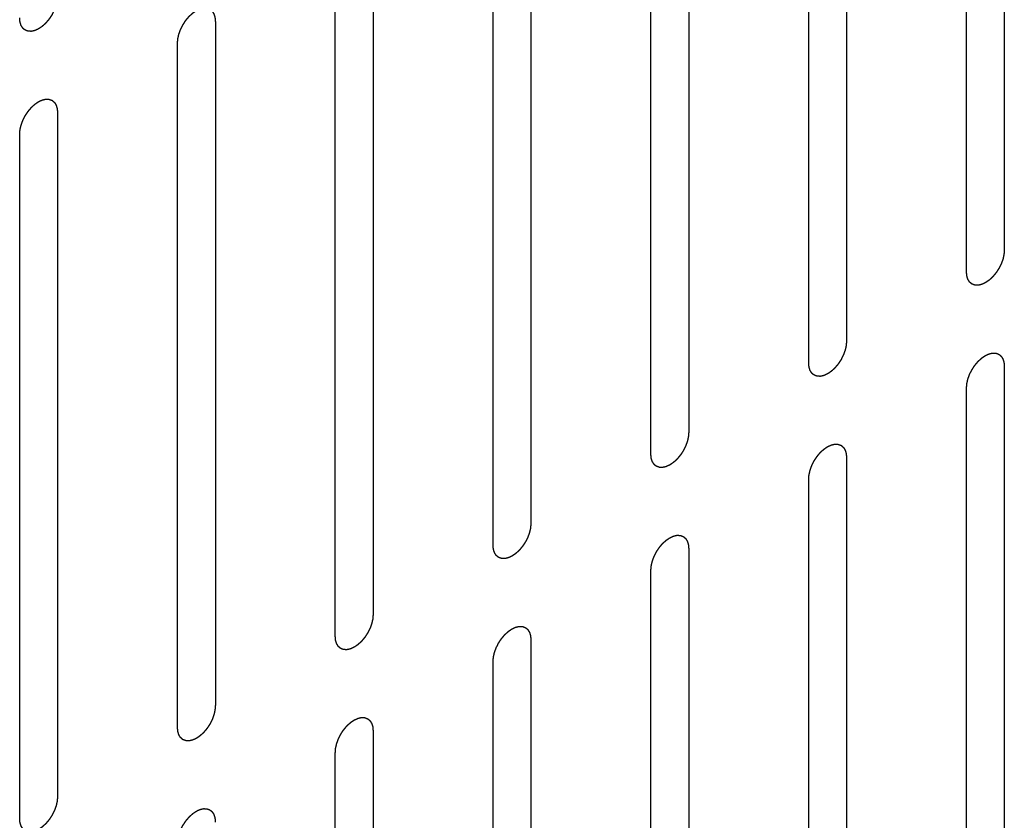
# Model space of a CAD drawing. Header units: inches. Extents: x 5 to 265, y 5 to 171.
# Tile 182 of 212: x 207.98 to 209.36, y 127.36 to 128.49. Entities that reach past the tile are written whole.
import ezdxf

# ---------------------------------------------------------------- set-up
doc = ezdxf.new("R2010")
doc.units = ezdxf.units.IN
doc.header["$LTSCALE"] = 14.96
doc.header["$MEASUREMENT"] = 0
doc.linetypes.add('HIDDEN', pattern=[0.2, 0.1, -0.1])
doc.layers.add('08_ALL_COSMETICS', color=7, linetype='CONTINUOUS')

msp = doc.modelspace()

# ---------------------------------------------------------------- linework, layer by layer
at = {"layer": '08_ALL_COSMETICS', "color": 7, "linetype": 'HIDDEN'}
for p, q in [((209.3587, 129.1222), (209.3587, 128.1629)), ((209.3056, 128.1322), (209.3056, 129.0916)), ((209.1373, 128.9945), (209.1373, 128.0351)), ((209.0843, 128.0045), (209.0843, 128.9638)), ((208.916, 128.8667), (208.916, 127.9073)), ((208.863, 127.8767), (208.863, 128.8361)), ((208.6947, 128.7389), (208.6947, 127.7795)), ((208.6417, 127.7489), (208.6417, 128.7083)), ((208.4734, 128.6111), (208.4734, 127.6517)), ((208.4203, 127.6211), (208.4203, 128.5805)), ((208.2521, 128.4833), (208.2521, 127.524)), ((208.199, 127.4933), (208.199, 128.4527)), ((208.0307, 128.3556), (208.0307, 127.3962)), ((207.9777, 127.3656), (207.9777, 128.3249)), ((209.3587, 127.9996), (209.3587, 127.0402)), ((209.3056, 127.0095), (209.3056, 127.9689)), ((209.1373, 127.8718), (209.1373, 126.9124)), ((209.0843, 126.8818), (209.0843, 127.8412)), ((208.916, 127.744), (208.916, 126.7846)), ((208.863, 126.754), (208.863, 127.7134)), ((208.6947, 127.6162), (208.6947, 126.6568)), ((208.6417, 126.6262), (208.6417, 127.5856)), ((208.4734, 127.4884), (208.4734, 126.529)), ((208.4203, 126.4984), (208.4203, 127.4578))]:
    msp.add_line(p, q, dxfattribs=at)
for points in [[(208.0307, 128.5189), (208.0307, 128.5183), (208.0306, 128.5173), (208.0305, 128.5157), (208.0304, 128.5144), (208.0303, 128.5135), (208.0302, 128.513), (208.0302, 128.5126), (208.0301, 128.5122), (208.03, 128.5117), (208.0298, 128.5107), (208.0295, 128.5093), (208.0292, 128.508), (208.0289, 128.507), (208.0288, 128.5065), (208.0287, 128.506), (208.0286, 128.5056), (208.0284, 128.5051), (208.028, 128.5041), (208.0275, 128.5027), (208.027, 128.5013), (208.0267, 128.5003), (208.0264, 128.4998), (208.0263, 128.4994), (208.0261, 128.4989), (208.0258, 128.4984), (208.0253, 128.4974), (208.0246, 128.496), (208.0239, 128.4947), (208.0234, 128.4937), (208.0232, 128.4931), (208.023, 128.4927), (208.0227, 128.4924), (208.0224, 128.4918), (208.0218, 128.491), (208.021, 128.4897), (208.0201, 128.4884), (208.0195, 128.4875), (208.0192, 128.487), (208.019, 128.4866), (208.0187, 128.4863), (208.0183, 128.4858), (208.0176, 128.485), (208.0167, 128.4839), (208.0157, 128.4828), (208.0151, 128.482), (208.0147, 128.4815), (208.0144, 128.4812), (208.0141, 128.4809), (208.0137, 128.4805), (208.013, 128.4798), (208.0119, 128.4789), (208.0109, 128.4779), (208.0102, 128.4772), (208.0098, 128.4769), (208.0095, 128.4765), (208.0091, 128.4763), (208.0087, 128.476), (208.0079, 128.4755), (208.0068, 128.4747), (208.0057, 128.474), (208.005, 128.4735), (208.0045, 128.4732), (208.0042, 128.4729), (208.0039, 128.4728), (208.0035, 128.4726), (208.0027, 128.4722), (208.0016, 128.4717), (208.0006, 128.4712), (207.9998, 128.4709), (207.9994, 128.4707), (207.9991, 128.4705), (207.9988, 128.4705), (207.9983, 128.4704), (207.9976, 128.4702), (207.9966, 128.47), (207.9956, 128.4697), (207.9948, 128.4696), (207.9944, 128.4695), (207.9941, 128.4694), (207.9938, 128.4694), (207.9934, 128.4694), (207.9928, 128.4695), (207.9918, 128.4695), (207.9909, 128.4695), (207.9902, 128.4696), (207.9898, 128.4696), (207.9895, 128.4696), (207.9893, 128.4697), (207.9889, 128.4698), (207.9883, 128.47), (207.9875, 128.4703), (207.9867, 128.4706), (207.9861, 128.4709), (207.9857, 128.471), (207.9854, 128.4711), (207.9853, 128.4713), (207.985, 128.4715), (207.9845, 128.4719), (207.9838, 128.4724), (207.9831, 128.473), (207.9827, 128.4734), (207.9824, 128.4736), (207.9822, 128.4738), (207.982, 128.474), (207.9818, 128.4744), (207.9815, 128.4749), (207.981, 128.4757), (207.9804, 128.4765), (207.9801, 128.4771), (207.9799, 128.4774), (207.9797, 128.4776), (207.9796, 128.478), (207.9795, 128.4784), (207.9793, 128.4791), (207.979, 128.4801), (207.9787, 128.4811), (207.9784, 128.4818), (207.9783, 128.4822), (207.9782, 128.4825), (207.9782, 128.4829), (207.9781, 128.4833), (207.9781, 128.4842), (207.978, 128.4854), (207.9778, 128.4868), (207.9777, 128.4878), (207.9777, 128.4882)], [(208.199, 128.4527), (208.1991, 128.4532), (208.1991, 128.4543), (208.1993, 128.4558), (208.1994, 128.4571), (208.1994, 128.4581), (208.1995, 128.4586), (208.1995, 128.459), (208.1996, 128.4594), (208.1997, 128.4599), (208.2, 128.4609), (208.2003, 128.4623), (208.2006, 128.4636), (208.2008, 128.4646), (208.2009, 128.4651), (208.201, 128.4655), (208.2012, 128.466), (208.2014, 128.4665), (208.2017, 128.4675), (208.2022, 128.4689), (208.2027, 128.4703), (208.2031, 128.4713), (208.2033, 128.4718), (208.2034, 128.4722), (208.2037, 128.4726), (208.2039, 128.4732), (208.2044, 128.4742), (208.2051, 128.4755), (208.2058, 128.4769), (208.2063, 128.4779), (208.2066, 128.4784), (208.2068, 128.4789), (208.207, 128.4792), (208.2074, 128.4798), (208.208, 128.4806), (208.2088, 128.4819), (208.2096, 128.4832), (208.2102, 128.4841), (208.2105, 128.4846), (208.2108, 128.485), (208.2111, 128.4853), (208.2114, 128.4858), (208.2121, 128.4866), (208.2131, 128.4877), (208.214, 128.4888), (208.2147, 128.4896), (208.2151, 128.4901), (208.2153, 128.4904), (208.2157, 128.4907), (208.2161, 128.4911), (208.2168, 128.4918), (208.2178, 128.4927), (208.2189, 128.4937), (208.2196, 128.4944), (208.22, 128.4947), (208.2203, 128.495), (208.2206, 128.4952), (208.2211, 128.4956), (208.2218, 128.4961), (208.2229, 128.4968), (208.224, 128.4976), (208.2248, 128.4981), (208.2252, 128.4984), (208.2255, 128.4987), (208.2259, 128.4988), (208.2263, 128.499), (208.227, 128.4993), (208.2281, 128.4999), (208.2292, 128.5003), (208.2299, 128.5007), (208.2304, 128.5009), (208.2307, 128.5011), (208.231, 128.5011), (208.2314, 128.5012), (208.2321, 128.5014), (208.2332, 128.5016), (208.2342, 128.5018), (208.2349, 128.502), (208.2353, 128.5021), (208.2356, 128.5022), (208.2359, 128.5022), (208.2363, 128.5022), (208.237, 128.5021), (208.2379, 128.5021), (208.2389, 128.5021), (208.2395, 128.502), (208.2399, 128.502), (208.2402, 128.502), (208.2405, 128.5019), (208.2408, 128.5018), (208.2414, 128.5016), (208.2422, 128.5013), (208.2431, 128.5009), (208.2437, 128.5007), (208.244, 128.5006), (208.2443, 128.5005), (208.2445, 128.5003), (208.2448, 128.5001), (208.2452, 128.4997), (208.2459, 128.4992), (208.2466, 128.4986), (208.2471, 128.4982), (208.2474, 128.498), (208.2476, 128.4978), (208.2477, 128.4975), (208.2479, 128.4972), (208.2483, 128.4967), (208.2488, 128.4959), (208.2493, 128.4951), (208.2497, 128.4945), (208.2499, 128.4942), (208.25, 128.494), (208.2501, 128.4936), (208.2502, 128.4932), (208.2505, 128.4925), (208.2508, 128.4915), (208.2511, 128.4905), (208.2513, 128.4898), (208.2514, 128.4894), (208.2515, 128.4891), (208.2516, 128.4887), (208.2516, 128.4883), (208.2517, 128.4874), (208.2518, 128.4862), (208.2519, 128.4848), (208.252, 128.4838), (208.2521, 128.4833)], [(207.9777, 128.3249), (207.9777, 128.3255), (207.9778, 128.3265), (207.9779, 128.3281), (207.9781, 128.3294), (207.9781, 128.3303), (207.9782, 128.3308), (207.9782, 128.3312), (207.9783, 128.3316), (207.9784, 128.3321), (207.9786, 128.3331), (207.9789, 128.3345), (207.9793, 128.3358), (207.9795, 128.3368), (207.9796, 128.3374), (207.9797, 128.3378), (207.9799, 128.3382), (207.98, 128.3387), (207.9804, 128.3397), (207.9809, 128.3411), (207.9814, 128.3425), (207.9818, 128.3435), (207.982, 128.344), (207.9821, 128.3444), (207.9823, 128.3449), (207.9826, 128.3454), (207.9831, 128.3464), (207.9838, 128.3478), (207.9845, 128.3491), (207.985, 128.3501), (207.9853, 128.3507), (207.9854, 128.3511), (207.9857, 128.3515), (207.986, 128.352), (207.9866, 128.3529), (207.9875, 128.3541), (207.9883, 128.3554), (207.9889, 128.3563), (207.9892, 128.3568), (207.9894, 128.3572), (207.9897, 128.3575), (207.9901, 128.358), (207.9908, 128.3588), (207.9917, 128.3599), (207.9927, 128.361), (207.9934, 128.3618), (207.9937, 128.3623), (207.994, 128.3627), (207.9943, 128.3629), (207.9947, 128.3633), (207.9955, 128.364), (207.9965, 128.3649), (207.9975, 128.3659), (207.9982, 128.3666), (207.9987, 128.367), (207.999, 128.3673), (207.9993, 128.3675), (207.9997, 128.3678), (208.0005, 128.3683), (208.0016, 128.3691), (208.0027, 128.3698), (208.0034, 128.3703), (208.0039, 128.3706), (208.0042, 128.3709), (208.0045, 128.371), (208.005, 128.3712), (208.0057, 128.3716), (208.0068, 128.3721), (208.0079, 128.3726), (208.0086, 128.3729), (208.009, 128.3731), (208.0094, 128.3733), (208.0097, 128.3733), (208.0101, 128.3734), (208.0108, 128.3736), (208.0118, 128.3738), (208.0129, 128.3741), (208.0136, 128.3742), (208.014, 128.3743), (208.0143, 128.3744), (208.0146, 128.3744), (208.015, 128.3744), (208.0156, 128.3743), (208.0166, 128.3743), (208.0176, 128.3743), (208.0182, 128.3743), (208.0186, 128.3742), (208.0189, 128.3743), (208.0191, 128.3741), (208.0195, 128.374), (208.0201, 128.3738), (208.0209, 128.3735), (208.0218, 128.3732), (208.0224, 128.373), (208.0227, 128.3728), (208.023, 128.3728), (208.0232, 128.3726), (208.0234, 128.3723), (208.0239, 128.3719), (208.0246, 128.3714), (208.0253, 128.3708), (208.0258, 128.3704), (208.026, 128.3702), (208.0263, 128.37), (208.0264, 128.3698), (208.0266, 128.3694), (208.027, 128.3689), (208.0275, 128.3681), (208.028, 128.3673), (208.0283, 128.3667), (208.0285, 128.3664), (208.0287, 128.3662), (208.0288, 128.3658), (208.0289, 128.3655), (208.0291, 128.3647), (208.0294, 128.3637), (208.0298, 128.3627), (208.03, 128.362), (208.0301, 128.3616), (208.0302, 128.3613), (208.0302, 128.3609), (208.0303, 128.3605), (208.0304, 128.3596), (208.0305, 128.3584), (208.0306, 128.357), (208.0307, 128.356), (208.0307, 128.3556)], [(209.3587, 128.1629), (209.3586, 128.1623), (209.3585, 128.1613), (209.3584, 128.1597), (209.3583, 128.1584), (209.3582, 128.1575), (209.3582, 128.157), (209.3582, 128.1566), (209.3581, 128.1562), (209.3579, 128.1557), (209.3577, 128.1547), (209.3574, 128.1533), (209.3571, 128.152), (209.3569, 128.151), (209.3568, 128.1504), (209.3567, 128.15), (209.3565, 128.1496), (209.3563, 128.1491), (209.356, 128.1481), (209.3555, 128.1467), (209.3549, 128.1453), (209.3546, 128.1443), (209.3544, 128.1438), (209.3543, 128.1434), (209.354, 128.1429), (209.3538, 128.1424), (209.3533, 128.1414), (209.3526, 128.14), (209.3519, 128.1387), (209.3514, 128.1377), (209.3511, 128.1371), (209.3509, 128.1367), (209.3506, 128.1363), (209.3503, 128.1358), (209.3497, 128.1349), (209.3489, 128.1337), (209.3481, 128.1324), (209.3475, 128.1315), (209.3471, 128.131), (209.3469, 128.1306), (209.3466, 128.1303), (209.3462, 128.1298), (209.3456, 128.129), (209.3446, 128.1279), (209.3437, 128.1268), (209.343, 128.126), (209.3426, 128.1255), (209.3423, 128.1251), (209.342, 128.1249), (209.3416, 128.1245), (209.3409, 128.1238), (209.3399, 128.1229), (209.3388, 128.1219), (209.3381, 128.1212), (209.3377, 128.1208), (209.3374, 128.1205), (209.3371, 128.1203), (209.3366, 128.12), (209.3359, 128.1195), (209.3348, 128.1187), (209.3337, 128.118), (209.3329, 128.1175), (209.3325, 128.1172), (209.3321, 128.1169), (209.3318, 128.1168), (209.3314, 128.1166), (209.3306, 128.1162), (209.3296, 128.1157), (209.3285, 128.1152), (209.3278, 128.1149), (209.3273, 128.1147), (209.327, 128.1145), (209.3267, 128.1145), (209.3263, 128.1144), (209.3256, 128.1142), (209.3245, 128.114), (209.3235, 128.1137), (209.3228, 128.1136), (209.3224, 128.1135), (209.322, 128.1134), (209.3218, 128.1134), (209.3214, 128.1134), (209.3207, 128.1135), (209.3198, 128.1135), (209.3188, 128.1135), (209.3181, 128.1135), (209.3178, 128.1136), (209.3175, 128.1135), (209.3172, 128.1137), (209.3169, 128.1138), (209.3163, 128.114), (209.3154, 128.1143), (209.3146, 128.1146), (209.314, 128.1148), (209.3137, 128.115), (209.3134, 128.115), (209.3132, 128.1152), (209.3129, 128.1155), (209.3124, 128.1159), (209.3118, 128.1164), (209.3111, 128.117), (209.3106, 128.1174), (209.3103, 128.1176), (209.3101, 128.1178), (209.31, 128.118), (209.3098, 128.1184), (209.3094, 128.1189), (209.3089, 128.1197), (209.3084, 128.1205), (209.308, 128.1211), (209.3078, 128.1214), (209.3077, 128.1216), (209.3076, 128.122), (209.3074, 128.1223), (209.3072, 128.1231), (209.3069, 128.1241), (209.3066, 128.1251), (209.3064, 128.1258), (209.3063, 128.1262), (209.3061, 128.1265), (209.3061, 128.1269), (209.3061, 128.1273), (209.306, 128.1282), (209.3059, 128.1294), (209.3058, 128.1308), (209.3057, 128.1318), (209.3056, 128.1322)], [(209.1373, 128.0351), (209.1373, 128.0346), (209.1372, 128.0335), (209.1371, 128.032), (209.137, 128.0307), (209.1369, 128.0297), (209.1369, 128.0292), (209.1369, 128.0288), (209.1367, 128.0284), (209.1366, 128.0279), (209.1364, 128.0269), (209.1361, 128.0255), (209.1358, 128.0242), (209.1356, 128.0232), (209.1354, 128.0227), (209.1354, 128.0223), (209.1352, 128.0218), (209.135, 128.0213), (209.1346, 128.0203), (209.1341, 128.0189), (209.1336, 128.0175), (209.1333, 128.0165), (209.1331, 128.016), (209.1329, 128.0156), (209.1327, 128.0152), (209.1324, 128.0146), (209.1319, 128.0136), (209.1312, 128.0123), (209.1305, 128.0109), (209.1301, 128.0099), (209.1298, 128.0094), (209.1296, 128.0089), (209.1293, 128.0086), (209.129, 128.008), (209.1284, 128.0072), (209.1276, 128.0059), (209.1267, 128.0046), (209.1262, 128.0037), (209.1258, 128.0032), (209.1256, 128.0028), (209.1253, 128.0025), (209.1249, 128.002), (209.1242, 128.0012), (209.1233, 128.0001), (209.1223, 127.999), (209.1217, 127.9982), (209.1213, 127.9977), (209.121, 127.9974), (209.1207, 127.9971), (209.1203, 127.9967), (209.1196, 127.996), (209.1185, 127.9951), (209.1175, 127.9941), (209.1168, 127.9934), (209.1164, 127.9931), (209.1161, 127.9928), (209.1157, 127.9926), (209.1153, 127.9922), (209.1145, 127.9917), (209.1134, 127.991), (209.1124, 127.9902), (209.1116, 127.9897), (209.1112, 127.9894), (209.1108, 127.9891), (209.1105, 127.989), (209.1101, 127.9888), (209.1093, 127.9885), (209.1083, 127.988), (209.1072, 127.9875), (209.1064, 127.9871), (209.106, 127.9869), (209.1057, 127.9867), (209.1054, 127.9867), (209.105, 127.9866), (209.1042, 127.9864), (209.1032, 127.9862), (209.1022, 127.986), (209.1014, 127.9858), (209.101, 127.9857), (209.1007, 127.9856), (209.1004, 127.9856), (209.1001, 127.9856), (209.0994, 127.9857), (209.0984, 127.9857), (209.0975, 127.9857), (209.0968, 127.9858), (209.0964, 127.9858), (209.0961, 127.9858), (209.0959, 127.9859), (209.0956, 127.986), (209.095, 127.9862), (209.0941, 127.9865), (209.0933, 127.9869), (209.0927, 127.9871), (209.0923, 127.9872), (209.0921, 127.9873), (209.0919, 127.9875), (209.0916, 127.9877), (209.0911, 127.9881), (209.0904, 127.9886), (209.0898, 127.9892), (209.0893, 127.9896), (209.089, 127.9898), (209.0888, 127.99), (209.0886, 127.9903), (209.0884, 127.9906), (209.0881, 127.9911), (209.0876, 127.9919), (209.0871, 127.9927), (209.0867, 127.9933), (209.0865, 127.9936), (209.0863, 127.9938), (209.0863, 127.9942), (209.0861, 127.9946), (209.0859, 127.9953), (209.0856, 127.9963), (209.0853, 127.9973), (209.0851, 127.998), (209.0849, 127.9984), (209.0848, 127.9987), (209.0848, 127.9991), (209.0848, 127.9995), (209.0847, 128.0004), (209.0846, 128.0016), (209.0844, 128.003), (209.0844, 128.004), (209.0843, 128.0045)], [(209.3056, 127.9689), (209.3057, 127.9695), (209.3058, 127.9705), (209.3059, 127.9721), (209.306, 127.9734), (209.3061, 127.9743), (209.3061, 127.9748), (209.3061, 127.9752), (209.3062, 127.9756), (209.3064, 127.9761), (209.3066, 127.9771), (209.3069, 127.9785), (209.3072, 127.9798), (209.3074, 127.9808), (209.3075, 127.9813), (209.3076, 127.9818), (209.3078, 127.9822), (209.308, 127.9827), (209.3083, 127.9837), (209.3088, 127.9851), (209.3094, 127.9865), (209.3097, 127.9875), (209.3099, 127.988), (209.31, 127.9884), (209.3103, 127.9889), (209.3105, 127.9894), (209.311, 127.9904), (209.3117, 127.9918), (209.3124, 127.9931), (209.3129, 127.9941), (209.3132, 127.9947), (209.3134, 127.9951), (209.3137, 127.9955), (209.314, 127.996), (209.3146, 127.9968), (209.3154, 127.9981), (209.3162, 127.9994), (209.3168, 128.0003), (209.3172, 128.0008), (209.3174, 128.0012), (209.3177, 128.0015), (209.3181, 128.002), (209.3187, 128.0028), (209.3197, 128.0039), (209.3206, 128.005), (209.3213, 128.0058), (209.3217, 128.0063), (209.322, 128.0066), (209.3223, 128.0069), (209.3227, 128.0073), (209.3234, 128.008), (209.3244, 128.0089), (209.3255, 128.0099), (209.3262, 128.0106), (209.3266, 128.0109), (209.3269, 128.0113), (209.3272, 128.0115), (209.3277, 128.0118), (209.3284, 128.0123), (209.3295, 128.0131), (209.3306, 128.0138), (209.3314, 128.0143), (209.3318, 128.0146), (209.3322, 128.0149), (209.3325, 128.015), (209.3329, 128.0152), (209.3337, 128.0156), (209.3347, 128.0161), (209.3358, 128.0166), (209.3366, 128.0169), (209.337, 128.0171), (209.3373, 128.0173), (209.3376, 128.0173), (209.338, 128.0174), (209.3387, 128.0176), (209.3398, 128.0178), (209.3408, 128.0181), (209.3415, 128.0182), (209.3419, 128.0183), (209.3423, 128.0184), (209.3425, 128.0184), (209.3429, 128.0184), (209.3436, 128.0183), (209.3445, 128.0183), (209.3455, 128.0183), (209.3462, 128.0182), (209.3465, 128.0182), (209.3468, 128.0182), (209.3471, 128.0181), (209.3474, 128.018), (209.348, 128.0178), (209.3489, 128.0175), (209.3497, 128.0172), (209.3503, 128.0169), (209.3506, 128.0168), (209.3509, 128.0167), (209.3511, 128.0165), (209.3514, 128.0163), (209.3519, 128.0159), (209.3525, 128.0154), (209.3532, 128.0148), (209.3537, 128.0144), (209.354, 128.0142), (209.3542, 128.014), (209.3543, 128.0138), (209.3545, 128.0134), (209.3549, 128.0129), (209.3554, 128.0121), (209.3559, 128.0113), (209.3563, 128.0107), (209.3565, 128.0104), (209.3566, 128.0102), (209.3567, 128.0098), (209.3569, 128.0094), (209.3571, 128.0087), (209.3574, 128.0077), (209.3577, 128.0067), (209.3579, 128.006), (209.358, 128.0056), (209.3582, 128.0053), (209.3582, 128.0049), (209.3582, 128.0045), (209.3583, 128.0036), (209.3584, 128.0024), (209.3585, 128.001), (209.3586, 128), (209.3587, 127.9996)], [(208.916, 127.9073), (208.916, 127.9068), (208.9159, 127.9057), (208.9158, 127.9042), (208.9157, 127.9029), (208.9156, 127.902), (208.9155, 127.9014), (208.9155, 127.9011), (208.9154, 127.9006), (208.9153, 127.9001), (208.9151, 127.8991), (208.9148, 127.8978), (208.9145, 127.8964), (208.9142, 127.8954), (208.9141, 127.8949), (208.914, 127.8945), (208.9139, 127.8941), (208.9137, 127.8935), (208.9133, 127.8925), (208.9128, 127.8911), (208.9123, 127.8897), (208.9119, 127.8888), (208.9117, 127.8882), (208.9116, 127.8878), (208.9114, 127.8874), (208.9111, 127.8868), (208.9106, 127.8859), (208.9099, 127.8845), (208.9092, 127.8831), (208.9087, 127.8821), (208.9085, 127.8816), (208.9083, 127.8812), (208.908, 127.8808), (208.9077, 127.8803), (208.9071, 127.8794), (208.9063, 127.8781), (208.9054, 127.8768), (208.9048, 127.8759), (208.9045, 127.8754), (208.9043, 127.875), (208.904, 127.8747), (208.9036, 127.8743), (208.9029, 127.8735), (208.902, 127.8723), (208.901, 127.8712), (208.9004, 127.8704), (208.9, 127.8699), (208.8997, 127.8696), (208.8994, 127.8693), (208.899, 127.8689), (208.8983, 127.8683), (208.8972, 127.8673), (208.8962, 127.8663), (208.8955, 127.8657), (208.8951, 127.8653), (208.8948, 127.865), (208.8944, 127.8648), (208.894, 127.8645), (208.8932, 127.8639), (208.8921, 127.8632), (208.891, 127.8624), (208.8903, 127.8619), (208.8898, 127.8616), (208.8895, 127.8613), (208.8892, 127.8612), (208.8888, 127.861), (208.888, 127.8607), (208.8869, 127.8602), (208.8859, 127.8597), (208.8851, 127.8593), (208.8847, 127.8591), (208.8844, 127.859), (208.884, 127.8589), (208.8836, 127.8588), (208.8829, 127.8586), (208.8819, 127.8584), (208.8808, 127.8582), (208.8801, 127.858), (208.8797, 127.8579), (208.8794, 127.8578), (208.8791, 127.8579), (208.8787, 127.8579), (208.8781, 127.8579), (208.8771, 127.8579), (208.8762, 127.858), (208.8755, 127.858), (208.8751, 127.858), (208.8748, 127.858), (208.8746, 127.8581), (208.8742, 127.8582), (208.8736, 127.8585), (208.8728, 127.8588), (208.8719, 127.8591), (208.8713, 127.8593), (208.871, 127.8594), (208.8707, 127.8595), (208.8706, 127.8597), (208.8703, 127.8599), (208.8698, 127.8603), (208.8691, 127.8609), (208.8684, 127.8614), (208.8679, 127.8618), (208.8677, 127.8621), (208.8675, 127.8622), (208.8673, 127.8625), (208.8671, 127.8628), (208.8668, 127.8634), (208.8662, 127.8642), (208.8657, 127.865), (208.8654, 127.8655), (208.8652, 127.8658), (208.865, 127.8661), (208.8649, 127.8664), (208.8648, 127.8668), (208.8646, 127.8675), (208.8643, 127.8685), (208.864, 127.8695), (208.8637, 127.8702), (208.8636, 127.8706), (208.8635, 127.8709), (208.8635, 127.8713), (208.8634, 127.8718), (208.8634, 127.8726), (208.8632, 127.8738), (208.8631, 127.8752), (208.863, 127.8762), (208.863, 127.8767)], [(209.0843, 127.8412), (209.0844, 127.8417), (209.0844, 127.8427), (209.0846, 127.8443), (209.0847, 127.8456), (209.0847, 127.8465), (209.0848, 127.847), (209.0848, 127.8474), (209.0849, 127.8478), (209.085, 127.8484), (209.0853, 127.8493), (209.0856, 127.8507), (209.0859, 127.8521), (209.0861, 127.853), (209.0862, 127.8536), (209.0863, 127.854), (209.0865, 127.8544), (209.0867, 127.855), (209.087, 127.8559), (209.0875, 127.8573), (209.088, 127.8587), (209.0884, 127.8597), (209.0886, 127.8602), (209.0887, 127.8607), (209.089, 127.8611), (209.0892, 127.8616), (209.0897, 127.8626), (209.0904, 127.864), (209.0911, 127.8654), (209.0916, 127.8663), (209.0919, 127.8669), (209.0921, 127.8673), (209.0923, 127.8677), (209.0927, 127.8682), (209.0932, 127.8691), (209.0941, 127.8703), (209.0949, 127.8716), (209.0955, 127.8725), (209.0958, 127.873), (209.0961, 127.8734), (209.0964, 127.8737), (209.0967, 127.8742), (209.0974, 127.875), (209.0984, 127.8761), (209.0993, 127.8773), (209.1, 127.8781), (209.1004, 127.8785), (209.1006, 127.8789), (209.1009, 127.8791), (209.1014, 127.8795), (209.1021, 127.8802), (209.1031, 127.8812), (209.1041, 127.8821), (209.1049, 127.8828), (209.1053, 127.8832), (209.1056, 127.8835), (209.1059, 127.8837), (209.1064, 127.884), (209.1071, 127.8845), (209.1082, 127.8853), (209.1093, 127.886), (209.1101, 127.8866), (209.1105, 127.8869), (209.1108, 127.8871), (209.1111, 127.8872), (209.1116, 127.8874), (209.1123, 127.8878), (209.1134, 127.8883), (209.1145, 127.8888), (209.1152, 127.8891), (209.1157, 127.8893), (209.116, 127.8895), (209.1163, 127.8895), (209.1167, 127.8896), (209.1174, 127.8898), (209.1185, 127.89), (209.1195, 127.8903), (209.1202, 127.8904), (209.1206, 127.8905), (209.1209, 127.8906), (209.1212, 127.8906), (209.1216, 127.8906), (209.1223, 127.8906), (209.1232, 127.8905), (209.1242, 127.8905), (209.1248, 127.8905), (209.1252, 127.8904), (209.1255, 127.8905), (209.1258, 127.8903), (209.1261, 127.8902), (209.1267, 127.89), (209.1275, 127.8897), (209.1284, 127.8894), (209.129, 127.8892), (209.1293, 127.889), (209.1296, 127.889), (209.1298, 127.8888), (209.1301, 127.8885), (209.1305, 127.8881), (209.1312, 127.8876), (209.1319, 127.887), (209.1324, 127.8866), (209.1327, 127.8864), (209.1329, 127.8862), (209.133, 127.886), (209.1332, 127.8857), (209.1336, 127.8851), (209.1341, 127.8843), (209.1346, 127.8835), (209.135, 127.8829), (209.1352, 127.8826), (209.1353, 127.8824), (209.1354, 127.8821), (209.1355, 127.8817), (209.1357, 127.881), (209.1361, 127.8799), (209.1364, 127.8789), (209.1366, 127.8782), (209.1367, 127.8778), (209.1368, 127.8775), (209.1368, 127.8772), (209.1369, 127.8767), (209.137, 127.8758), (209.1371, 127.8747), (209.1372, 127.8732), (209.1373, 127.8723), (209.1373, 127.8718)], [(208.6947, 127.7795), (208.6947, 127.779), (208.6946, 127.778), (208.6944, 127.7764), (208.6943, 127.7751), (208.6943, 127.7742), (208.6942, 127.7737), (208.6942, 127.7733), (208.6941, 127.7729), (208.694, 127.7723), (208.6938, 127.7714), (208.6934, 127.77), (208.6931, 127.7686), (208.6929, 127.7677), (208.6928, 127.7671), (208.6927, 127.7667), (208.6925, 127.7663), (208.6923, 127.7657), (208.692, 127.7647), (208.6915, 127.7634), (208.691, 127.762), (208.6906, 127.761), (208.6904, 127.7604), (208.6903, 127.76), (208.6901, 127.7596), (208.6898, 127.759), (208.6893, 127.7581), (208.6886, 127.7567), (208.6879, 127.7553), (208.6874, 127.7543), (208.6871, 127.7538), (208.6869, 127.7534), (208.6867, 127.753), (208.6863, 127.7525), (208.6858, 127.7516), (208.6849, 127.7503), (208.6841, 127.7491), (208.6835, 127.7482), (208.6832, 127.7477), (208.6829, 127.7473), (208.6826, 127.7469), (208.6823, 127.7465), (208.6816, 127.7457), (208.6807, 127.7445), (208.6797, 127.7434), (208.679, 127.7426), (208.6787, 127.7422), (208.6784, 127.7418), (208.6781, 127.7415), (208.6777, 127.7411), (208.6769, 127.7405), (208.6759, 127.7395), (208.6749, 127.7386), (208.6741, 127.7379), (208.6737, 127.7375), (208.6734, 127.7372), (208.6731, 127.737), (208.6727, 127.7367), (208.6719, 127.7362), (208.6708, 127.7354), (208.6697, 127.7346), (208.6689, 127.7341), (208.6685, 127.7338), (208.6682, 127.7336), (208.6679, 127.7334), (208.6674, 127.7332), (208.6667, 127.7329), (208.6656, 127.7324), (208.6645, 127.7319), (208.6638, 127.7315), (208.6634, 127.7314), (208.663, 127.7312), (208.6627, 127.7311), (208.6623, 127.731), (208.6616, 127.7309), (208.6606, 127.7306), (208.6595, 127.7304), (208.6588, 127.7302), (208.6584, 127.7301), (208.6581, 127.73), (208.6578, 127.7301), (208.6574, 127.7301), (208.6567, 127.7301), (208.6558, 127.7301), (208.6548, 127.7302), (208.6542, 127.7302), (208.6538, 127.7302), (208.6535, 127.7302), (208.6533, 127.7303), (208.6529, 127.7304), (208.6523, 127.7307), (208.6515, 127.731), (208.6506, 127.7313), (208.65, 127.7315), (208.6497, 127.7316), (208.6494, 127.7317), (208.6492, 127.7319), (208.649, 127.7321), (208.6485, 127.7325), (208.6478, 127.7331), (208.6471, 127.7337), (208.6466, 127.7341), (208.6464, 127.7343), (208.6461, 127.7344), (208.646, 127.7347), (208.6458, 127.735), (208.6454, 127.7356), (208.6449, 127.7364), (208.6444, 127.7372), (208.6441, 127.7377), (208.6439, 127.7381), (208.6437, 127.7383), (208.6436, 127.7386), (208.6435, 127.739), (208.6433, 127.7397), (208.6429, 127.7407), (208.6426, 127.7417), (208.6424, 127.7424), (208.6423, 127.7428), (208.6422, 127.7431), (208.6422, 127.7435), (208.6421, 127.744), (208.642, 127.7448), (208.6419, 127.746), (208.6418, 127.7475), (208.6417, 127.7484), (208.6417, 127.7489)], [(208.863, 127.7134), (208.863, 127.7139), (208.8631, 127.7149), (208.8632, 127.7165), (208.8633, 127.7178), (208.8634, 127.7187), (208.8635, 127.7192), (208.8635, 127.7196), (208.8636, 127.72), (208.8637, 127.7206), (208.8639, 127.7215), (208.8642, 127.7229), (208.8646, 127.7243), (208.8648, 127.7252), (208.8649, 127.7258), (208.865, 127.7262), (208.8651, 127.7266), (208.8653, 127.7272), (208.8657, 127.7281), (208.8662, 127.7295), (208.8667, 127.7309), (208.8671, 127.7319), (208.8673, 127.7325), (208.8674, 127.7329), (208.8676, 127.7333), (208.8679, 127.7338), (208.8684, 127.7348), (208.8691, 127.7362), (208.8698, 127.7376), (208.8703, 127.7385), (208.8705, 127.7391), (208.8707, 127.7395), (208.871, 127.7399), (208.8713, 127.7404), (208.8719, 127.7413), (208.8728, 127.7426), (208.8736, 127.7438), (208.8742, 127.7447), (208.8745, 127.7452), (208.8747, 127.7456), (208.875, 127.746), (208.8754, 127.7464), (208.8761, 127.7472), (208.877, 127.7483), (208.878, 127.7495), (208.8786, 127.7503), (208.879, 127.7507), (208.8793, 127.7511), (208.8796, 127.7514), (208.88, 127.7517), (208.8808, 127.7524), (208.8818, 127.7534), (208.8828, 127.7543), (208.8835, 127.755), (208.884, 127.7554), (208.8843, 127.7557), (208.8846, 127.7559), (208.885, 127.7562), (208.8858, 127.7567), (208.8869, 127.7575), (208.888, 127.7582), (208.8887, 127.7588), (208.8892, 127.7591), (208.8895, 127.7593), (208.8898, 127.7594), (208.8903, 127.7597), (208.891, 127.76), (208.8921, 127.7605), (208.8932, 127.761), (208.8939, 127.7613), (208.8943, 127.7615), (208.8947, 127.7617), (208.895, 127.7618), (208.8954, 127.7619), (208.8961, 127.762), (208.8971, 127.7623), (208.8982, 127.7625), (208.8989, 127.7627), (208.8993, 127.7628), (208.8996, 127.7629), (208.8999, 127.7628), (208.9003, 127.7628), (208.9009, 127.7628), (208.9019, 127.7627), (208.9028, 127.7627), (208.9035, 127.7627), (208.9039, 127.7627), (208.9042, 127.7627), (208.9044, 127.7626), (208.9048, 127.7624), (208.9054, 127.7622), (208.9062, 127.7619), (208.9071, 127.7616), (208.9077, 127.7614), (208.908, 127.7612), (208.9083, 127.7612), (208.9085, 127.761), (208.9087, 127.7608), (208.9092, 127.7604), (208.9099, 127.7598), (208.9106, 127.7592), (208.9111, 127.7588), (208.9113, 127.7586), (208.9116, 127.7585), (208.9117, 127.7582), (208.9119, 127.7579), (208.9123, 127.7573), (208.9128, 127.7565), (208.9133, 127.7557), (208.9136, 127.7551), (208.9138, 127.7548), (208.914, 127.7546), (208.9141, 127.7543), (208.9142, 127.7539), (208.9144, 127.7532), (208.9147, 127.7522), (208.9151, 127.7512), (208.9153, 127.7505), (208.9154, 127.75), (208.9155, 127.7498), (208.9155, 127.7494), (208.9156, 127.7489), (208.9156, 127.7481), (208.9158, 127.7469), (208.9159, 127.7454), (208.916, 127.7445), (208.916, 127.744)], [(208.4734, 127.6517), (208.4733, 127.6512), (208.4732, 127.6502), (208.4731, 127.6486), (208.473, 127.6473), (208.4729, 127.6464), (208.4729, 127.6459), (208.4729, 127.6455), (208.4728, 127.6451), (208.4727, 127.6445), (208.4724, 127.6436), (208.4721, 127.6422), (208.4718, 127.6408), (208.4716, 127.6399), (208.4715, 127.6393), (208.4714, 127.6389), (208.4712, 127.6385), (208.471, 127.6379), (208.4707, 127.637), (208.4702, 127.6356), (208.4697, 127.6342), (208.4693, 127.6332), (208.4691, 127.6326), (208.469, 127.6322), (208.4687, 127.6318), (208.4685, 127.6313), (208.468, 127.6303), (208.4673, 127.6289), (208.4666, 127.6275), (208.4661, 127.6266), (208.4658, 127.626), (208.4656, 127.6256), (208.4654, 127.6252), (208.465, 127.6247), (208.4644, 127.6238), (208.4636, 127.6225), (208.4628, 127.6213), (208.4622, 127.6204), (208.4619, 127.6199), (208.4616, 127.6195), (208.4613, 127.6192), (208.4609, 127.6187), (208.4603, 127.6179), (208.4593, 127.6168), (208.4584, 127.6156), (208.4577, 127.6148), (208.4573, 127.6144), (208.4571, 127.614), (208.4567, 127.6138), (208.4563, 127.6134), (208.4556, 127.6127), (208.4546, 127.6117), (208.4535, 127.6108), (208.4528, 127.6101), (208.4524, 127.6097), (208.4521, 127.6094), (208.4518, 127.6092), (208.4513, 127.6089), (208.4506, 127.6084), (208.4495, 127.6076), (208.4484, 127.6069), (208.4476, 127.6063), (208.4472, 127.606), (208.4469, 127.6058), (208.4465, 127.6057), (208.4461, 127.6055), (208.4454, 127.6051), (208.4443, 127.6046), (208.4432, 127.6041), (208.4425, 127.6038), (208.442, 127.6036), (208.4417, 127.6034), (208.4414, 127.6034), (208.441, 127.6032), (208.4403, 127.6031), (208.4392, 127.6028), (208.4382, 127.6026), (208.4375, 127.6024), (208.4371, 127.6024), (208.4367, 127.6023), (208.4365, 127.6023), (208.4361, 127.6023), (208.4354, 127.6023), (208.4345, 127.6024), (208.4335, 127.6024), (208.4328, 127.6024), (208.4325, 127.6024), (208.4322, 127.6024), (208.4319, 127.6025), (208.4316, 127.6027), (208.431, 127.6029), (208.4301, 127.6032), (208.4293, 127.6035), (208.4287, 127.6037), (208.4284, 127.6039), (208.4281, 127.6039), (208.4279, 127.6041), (208.4276, 127.6043), (208.4272, 127.6047), (208.4265, 127.6053), (208.4258, 127.6059), (208.4253, 127.6063), (208.425, 127.6065), (208.4248, 127.6066), (208.4247, 127.6069), (208.4245, 127.6072), (208.4241, 127.6078), (208.4236, 127.6086), (208.4231, 127.6094), (208.4227, 127.61), (208.4225, 127.6103), (208.4224, 127.6105), (208.4223, 127.6108), (208.4222, 127.6112), (208.4219, 127.6119), (208.4216, 127.6129), (208.4213, 127.614), (208.4211, 127.6147), (208.421, 127.6151), (208.4208, 127.6153), (208.4208, 127.6157), (208.4208, 127.6162), (208.4207, 127.617), (208.4206, 127.6182), (208.4205, 127.6197), (208.4204, 127.6206), (208.4203, 127.6211)], [(208.6417, 127.5856), (208.6417, 127.5861), (208.6418, 127.5872), (208.6419, 127.5887), (208.642, 127.59), (208.6421, 127.5909), (208.6421, 127.5914), (208.6422, 127.5918), (208.6423, 127.5922), (208.6424, 127.5928), (208.6426, 127.5938), (208.6429, 127.5951), (208.6432, 127.5965), (208.6434, 127.5975), (208.6436, 127.598), (208.6436, 127.5984), (208.6438, 127.5988), (208.644, 127.5994), (208.6444, 127.6004), (208.6449, 127.6018), (208.6454, 127.6031), (208.6457, 127.6041), (208.6459, 127.6047), (208.6461, 127.6051), (208.6463, 127.6055), (208.6466, 127.6061), (208.6471, 127.607), (208.6478, 127.6084), (208.6485, 127.6098), (208.6489, 127.6108), (208.6492, 127.6113), (208.6494, 127.6117), (208.6497, 127.6121), (208.65, 127.6126), (208.6506, 127.6135), (208.6514, 127.6148), (208.6523, 127.6161), (208.6528, 127.6169), (208.6532, 127.6174), (208.6534, 127.6178), (208.6537, 127.6182), (208.6541, 127.6186), (208.6548, 127.6194), (208.6557, 127.6206), (208.6567, 127.6217), (208.6573, 127.6225), (208.6577, 127.6229), (208.658, 127.6233), (208.6583, 127.6236), (208.6587, 127.624), (208.6594, 127.6246), (208.6605, 127.6256), (208.6615, 127.6265), (208.6622, 127.6272), (208.6626, 127.6276), (208.6629, 127.6279), (208.6633, 127.6281), (208.6637, 127.6284), (208.6645, 127.629), (208.6656, 127.6297), (208.6667, 127.6305), (208.6674, 127.631), (208.6679, 127.6313), (208.6682, 127.6315), (208.6685, 127.6317), (208.6689, 127.6319), (208.6697, 127.6322), (208.6708, 127.6327), (208.6718, 127.6332), (208.6726, 127.6336), (208.673, 127.6338), (208.6733, 127.6339), (208.6736, 127.634), (208.6741, 127.6341), (208.6748, 127.6342), (208.6758, 127.6345), (208.6768, 127.6347), (208.6776, 127.6349), (208.678, 127.635), (208.6783, 127.6351), (208.6786, 127.635), (208.679, 127.635), (208.6796, 127.635), (208.6806, 127.635), (208.6815, 127.6349), (208.6822, 127.6349), (208.6826, 127.6349), (208.6829, 127.6349), (208.6831, 127.6348), (208.6835, 127.6347), (208.684, 127.6344), (208.6849, 127.6341), (208.6857, 127.6338), (208.6863, 127.6336), (208.6867, 127.6335), (208.6869, 127.6334), (208.6871, 127.6332), (208.6874, 127.633), (208.6879, 127.6326), (208.6886, 127.632), (208.6893, 127.6315), (208.6897, 127.6311), (208.69, 127.6308), (208.6902, 127.6307), (208.6904, 127.6304), (208.6906, 127.6301), (208.6909, 127.6295), (208.6914, 127.6287), (208.6919, 127.6279), (208.6923, 127.6274), (208.6925, 127.627), (208.6927, 127.6268), (208.6928, 127.6265), (208.6929, 127.6261), (208.6931, 127.6254), (208.6934, 127.6244), (208.6937, 127.6234), (208.694, 127.6227), (208.6941, 127.6223), (208.6942, 127.622), (208.6942, 127.6216), (208.6943, 127.6211), (208.6943, 127.6203), (208.6944, 127.6191), (208.6946, 127.6177), (208.6947, 127.6167), (208.6947, 127.6162)], [(208.2521, 127.524), (208.252, 127.5234), (208.2519, 127.5224), (208.2518, 127.5208), (208.2517, 127.5195), (208.2516, 127.5186), (208.2516, 127.5181), (208.2516, 127.5177), (208.2514, 127.5173), (208.2513, 127.5168), (208.2511, 127.5158), (208.2508, 127.5144), (208.2505, 127.5131), (208.2503, 127.5121), (208.2501, 127.5115), (208.2501, 127.5111), (208.2499, 127.5107), (208.2497, 127.5102), (208.2493, 127.5092), (208.2488, 127.5078), (208.2483, 127.5064), (208.248, 127.5054), (208.2478, 127.5049), (208.2476, 127.5045), (208.2474, 127.504), (208.2471, 127.5035), (208.2466, 127.5025), (208.246, 127.5011), (208.2453, 127.4998), (208.2448, 127.4988), (208.2445, 127.4982), (208.2443, 127.4978), (208.244, 127.4974), (208.2437, 127.4969), (208.2431, 127.496), (208.2423, 127.4948), (208.2415, 127.4935), (208.2409, 127.4926), (208.2405, 127.4921), (208.2403, 127.4917), (208.24, 127.4914), (208.2396, 127.4909), (208.239, 127.4901), (208.238, 127.489), (208.2371, 127.4879), (208.2364, 127.4871), (208.236, 127.4866), (208.2357, 127.4862), (208.2354, 127.486), (208.235, 127.4856), (208.2343, 127.4849), (208.2333, 127.484), (208.2322, 127.483), (208.2315, 127.4823), (208.2311, 127.4819), (208.2308, 127.4816), (208.2304, 127.4814), (208.23, 127.4811), (208.2292, 127.4806), (208.2282, 127.4798), (208.2271, 127.4791), (208.2263, 127.4786), (208.2259, 127.4783), (208.2255, 127.478), (208.2252, 127.4779), (208.2248, 127.4777), (208.224, 127.4773), (208.223, 127.4768), (208.2219, 127.4763), (208.2211, 127.476), (208.2207, 127.4758), (208.2204, 127.4756), (208.2201, 127.4756), (208.2197, 127.4755), (208.2189, 127.4753), (208.2179, 127.4751), (208.2169, 127.4748), (208.2162, 127.4747), (208.2157, 127.4746), (208.2154, 127.4745), (208.2151, 127.4745), (208.2148, 127.4745), (208.2141, 127.4746), (208.2131, 127.4746), (208.2122, 127.4746), (208.2115, 127.4746), (208.2111, 127.4747), (208.2109, 127.4746), (208.2106, 127.4748), (208.2103, 127.4749), (208.2097, 127.4751), (208.2088, 127.4754), (208.208, 127.4757), (208.2074, 127.4759), (208.207, 127.4761), (208.2068, 127.4761), (208.2066, 127.4763), (208.2063, 127.4766), (208.2058, 127.477), (208.2051, 127.4775), (208.2045, 127.4781), (208.204, 127.4785), (208.2037, 127.4787), (208.2035, 127.4789), (208.2034, 127.4791), (208.2031, 127.4794), (208.2028, 127.48), (208.2023, 127.4808), (208.2018, 127.4816), (208.2014, 127.4822), (208.2012, 127.4825), (208.201, 127.4827), (208.201, 127.4831), (208.2008, 127.4834), (208.2006, 127.4842), (208.2003, 127.4852), (208.2, 127.4862), (208.1998, 127.4869), (208.1996, 127.4873), (208.1995, 127.4876), (208.1995, 127.4879), (208.1995, 127.4884), (208.1994, 127.4893), (208.1993, 127.4905), (208.1991, 127.4919), (208.1991, 127.4929), (208.199, 127.4933)], [(208.4203, 127.4578), (208.4204, 127.4583), (208.4205, 127.4594), (208.4206, 127.4609), (208.4207, 127.4622), (208.4208, 127.4631), (208.4208, 127.4637), (208.4208, 127.464), (208.4209, 127.4645), (208.4211, 127.465), (208.4213, 127.466), (208.4216, 127.4673), (208.4219, 127.4687), (208.4221, 127.4697), (208.4223, 127.4702), (208.4223, 127.4706), (208.4225, 127.4711), (208.4227, 127.4716), (208.4231, 127.4726), (208.4236, 127.474), (208.4241, 127.4754), (208.4244, 127.4763), (208.4246, 127.4769), (208.4248, 127.4773), (208.425, 127.4777), (208.4253, 127.4783), (208.4257, 127.4793), (208.4264, 127.4806), (208.4271, 127.482), (208.4276, 127.483), (208.4279, 127.4835), (208.4281, 127.484), (208.4284, 127.4843), (208.4287, 127.4848), (208.4293, 127.4857), (208.4301, 127.487), (208.4309, 127.4883), (208.4315, 127.4892), (208.4319, 127.4897), (208.4321, 127.4901), (208.4324, 127.4904), (208.4328, 127.4908), (208.4334, 127.4916), (208.4344, 127.4928), (208.4353, 127.4939), (208.436, 127.4947), (208.4364, 127.4952), (208.4367, 127.4955), (208.437, 127.4958), (208.4374, 127.4962), (208.4381, 127.4968), (208.4391, 127.4978), (208.4402, 127.4988), (208.4409, 127.4994), (208.4413, 127.4998), (208.4416, 127.5001), (208.4419, 127.5003), (208.4424, 127.5006), (208.4431, 127.5012), (208.4442, 127.5019), (208.4453, 127.5027), (208.4461, 127.5032), (208.4465, 127.5035), (208.4469, 127.5038), (208.4472, 127.5039), (208.4476, 127.5041), (208.4484, 127.5044), (208.4494, 127.5049), (208.4505, 127.5054), (208.4513, 127.5058), (208.4517, 127.506), (208.452, 127.5062), (208.4523, 127.5062), (208.4527, 127.5063), (208.4535, 127.5065), (208.4545, 127.5067), (208.4555, 127.5069), (208.4562, 127.5071), (208.4567, 127.5072), (208.457, 127.5073), (208.4572, 127.5072), (208.4576, 127.5072), (208.4583, 127.5072), (208.4592, 127.5072), (208.4602, 127.5071), (208.4609, 127.5071), (208.4612, 127.5071), (208.4615, 127.5071), (208.4618, 127.507), (208.4621, 127.5069), (208.4627, 127.5067), (208.4636, 127.5064), (208.4644, 127.506), (208.465, 127.5058), (208.4653, 127.5057), (208.4656, 127.5056), (208.4658, 127.5054), (208.4661, 127.5052), (208.4666, 127.5048), (208.4673, 127.5042), (208.4679, 127.5037), (208.4684, 127.5033), (208.4687, 127.503), (208.4689, 127.5029), (208.469, 127.5026), (208.4693, 127.5023), (208.4696, 127.5018), (208.4701, 127.501), (208.4706, 127.5001), (208.471, 127.4996), (208.4712, 127.4993), (208.4714, 127.499), (208.4714, 127.4987), (208.4716, 127.4983), (208.4718, 127.4976), (208.4721, 127.4966), (208.4724, 127.4956), (208.4726, 127.4949), (208.4728, 127.4945), (208.4729, 127.4942), (208.4729, 127.4938), (208.4729, 127.4933), (208.473, 127.4925), (208.4731, 127.4913), (208.4732, 127.4899), (208.4733, 127.4889), (208.4734, 127.4884)], [(208.0307, 127.3962), (208.0307, 127.3957), (208.0306, 127.3946), (208.0305, 127.3931), (208.0304, 127.3918), (208.0303, 127.3908), (208.0302, 127.3903), (208.0302, 127.3899), (208.0301, 127.3895), (208.03, 127.389), (208.0298, 127.388), (208.0295, 127.3866), (208.0292, 127.3853), (208.0289, 127.3843), (208.0288, 127.3838), (208.0287, 127.3834), (208.0286, 127.3829), (208.0284, 127.3824), (208.028, 127.3814), (208.0275, 127.38), (208.027, 127.3786), (208.0267, 127.3776), (208.0264, 127.3771), (208.0263, 127.3767), (208.0261, 127.3763), (208.0258, 127.3757), (208.0253, 127.3747), (208.0246, 127.3734), (208.0239, 127.372), (208.0234, 127.371), (208.0232, 127.3705), (208.023, 127.37), (208.0227, 127.3697), (208.0224, 127.3691), (208.0218, 127.3683), (208.021, 127.367), (208.0201, 127.3657), (208.0195, 127.3648), (208.0192, 127.3643), (208.019, 127.3639), (208.0187, 127.3636), (208.0183, 127.3631), (208.0176, 127.3623), (208.0167, 127.3612), (208.0157, 127.3601), (208.0151, 127.3593), (208.0147, 127.3588), (208.0144, 127.3585), (208.0141, 127.3582), (208.0137, 127.3578), (208.013, 127.3571), (208.0119, 127.3562), (208.0109, 127.3552), (208.0102, 127.3545), (208.0098, 127.3542), (208.0095, 127.3539), (208.0091, 127.3537), (208.0087, 127.3533), (208.0079, 127.3528), (208.0068, 127.3521), (208.0057, 127.3513), (208.005, 127.3508), (208.0045, 127.3505), (208.0042, 127.3502), (208.0039, 127.3501), (208.0035, 127.3499), (208.0027, 127.3496), (208.0016, 127.349), (208.0006, 127.3486), (207.9998, 127.3482), (207.9994, 127.348), (207.9991, 127.3478), (207.9988, 127.3478), (207.9983, 127.3477), (207.9976, 127.3475), (207.9966, 127.3473), (207.9956, 127.3471), (207.9948, 127.3469), (207.9944, 127.3468), (207.9941, 127.3467), (207.9938, 127.3467), (207.9934, 127.3467), (207.9928, 127.3468), (207.9918, 127.3468), (207.9909, 127.3468), (207.9902, 127.3469), (207.9898, 127.3469), (207.9895, 127.3469), (207.9893, 127.347), (207.9889, 127.3471), (207.9883, 127.3473), (207.9875, 127.3476), (207.9867, 127.348), (207.9861, 127.3482), (207.9857, 127.3483), (207.9854, 127.3484), (207.9853, 127.3486), (207.985, 127.3488), (207.9845, 127.3492), (207.9838, 127.3497), (207.9831, 127.3503), (207.9827, 127.3507), (207.9824, 127.3509), (207.9822, 127.3511), (207.982, 127.3514), (207.9818, 127.3517), (207.9815, 127.3522), (207.981, 127.353), (207.9804, 127.3538), (207.9801, 127.3544), (207.9799, 127.3547), (207.9797, 127.3549), (207.9796, 127.3553), (207.9795, 127.3557), (207.9793, 127.3564), (207.979, 127.3574), (207.9787, 127.3584), (207.9784, 127.3591), (207.9783, 127.3595), (207.9782, 127.3598), (207.9782, 127.3602), (207.9781, 127.3606), (207.9781, 127.3615), (207.978, 127.3627), (207.9778, 127.3641), (207.9777, 127.3651), (207.9777, 127.3656)], [(208.199, 127.33), (208.1991, 127.3306), (208.1991, 127.3316), (208.1993, 127.3332), (208.1994, 127.3345), (208.1994, 127.3354), (208.1995, 127.3359), (208.1995, 127.3363), (208.1996, 127.3367), (208.1997, 127.3372), (208.2, 127.3382), (208.2003, 127.3396), (208.2006, 127.3409), (208.2008, 127.3419), (208.2009, 127.3424), (208.201, 127.3429), (208.2012, 127.3433), (208.2014, 127.3438), (208.2017, 127.3448), (208.2022, 127.3462), (208.2027, 127.3476), (208.2031, 127.3486), (208.2033, 127.3491), (208.2034, 127.3495), (208.2037, 127.35), (208.2039, 127.3505), (208.2044, 127.3515), (208.2051, 127.3529), (208.2058, 127.3542), (208.2063, 127.3552), (208.2066, 127.3558), (208.2068, 127.3562), (208.207, 127.3565), (208.2074, 127.3571), (208.208, 127.3579), (208.2088, 127.3592), (208.2096, 127.3605), (208.2102, 127.3614), (208.2105, 127.3619), (208.2108, 127.3623), (208.2111, 127.3626), (208.2114, 127.3631), (208.2121, 127.3639), (208.2131, 127.365), (208.214, 127.3661), (208.2147, 127.3669), (208.2151, 127.3674), (208.2153, 127.3677), (208.2157, 127.368), (208.2161, 127.3684), (208.2168, 127.3691), (208.2178, 127.37), (208.2189, 127.371), (208.2196, 127.3717), (208.22, 127.372), (208.2203, 127.3723), (208.2206, 127.3726), (208.2211, 127.3729), (208.2218, 127.3734), (208.2229, 127.3741), (208.224, 127.3749), (208.2248, 127.3754), (208.2252, 127.3757), (208.2255, 127.376), (208.2259, 127.3761), (208.2263, 127.3763), (208.227, 127.3767), (208.2281, 127.3772), (208.2292, 127.3777), (208.2299, 127.378), (208.2304, 127.3782), (208.2307, 127.3784), (208.231, 127.3784), (208.2314, 127.3785), (208.2321, 127.3787), (208.2332, 127.3789), (208.2342, 127.3792), (208.2349, 127.3793), (208.2353, 127.3794), (208.2356, 127.3795), (208.2359, 127.3795), (208.2363, 127.3795), (208.237, 127.3794), (208.2379, 127.3794), (208.2389, 127.3794), (208.2395, 127.3793), (208.2399, 127.3793), (208.2402, 127.3793), (208.2405, 127.3792), (208.2408, 127.3791), (208.2414, 127.3789), (208.2422, 127.3786), (208.2431, 127.3783), (208.2437, 127.378), (208.244, 127.3779), (208.2443, 127.3778), (208.2445, 127.3776), (208.2448, 127.3774), (208.2452, 127.377), (208.2459, 127.3765), (208.2466, 127.3759), (208.2471, 127.3755), (208.2474, 127.3753), (208.2476, 127.3751), (208.2477, 127.3749), (208.2479, 127.3745), (208.2483, 127.374), (208.2488, 127.3732), (208.2493, 127.3724), (208.2497, 127.3718), (208.2499, 127.3715), (208.25, 127.3713), (208.2501, 127.3709), (208.2502, 127.3705), (208.2505, 127.3698), (208.2508, 127.3688), (208.2511, 127.3678), (208.2513, 127.3671), (208.2514, 127.3667), (208.2515, 127.3664), (208.2516, 127.366), (208.2516, 127.3656), (208.2517, 127.3647), (208.2518, 127.3635), (208.2519, 127.3621), (208.252, 127.3611), (208.2521, 127.3607)]]:
    msp.add_open_spline(points, degree=3, knots=[0, 0, 0, 0, 0.015625, 0.03125, 0.046875, 0.054688, 0.058594, 0.0625, 0.066406, 0.070312, 0.078125, 0.09375, 0.109375, 0.117188, 0.121094, 0.125, 0.128906, 0.132812, 0.140625, 0.15625, 0.171875, 0.179688, 0.183594, 0.1875, 0.191406, 0.195312, 0.203125, 0.21875, 0.234375, 0.242188, 0.246094, 0.25, 0.253906, 0.257812, 0.265625, 0.28125, 0.296875, 0.304688, 0.308594, 0.3125, 0.316406, 0.320312, 0.328125, 0.34375, 0.359375, 0.367188, 0.371094, 0.375, 0.378906, 0.382812, 0.390625, 0.40625, 0.421875, 0.429688, 0.433594, 0.4375, 0.441406, 0.445312, 0.453125, 0.46875, 0.484375, 0.492188, 0.496094, 0.5, 0.503906, 0.507812, 0.515625, 0.53125, 0.546875, 0.554688, 0.558594, 0.5625, 0.566406, 0.570312, 0.578125, 0.59375, 0.609375, 0.617188, 0.621094, 0.625, 0.628906, 0.632812, 0.640625, 0.65625, 0.671875, 0.679688, 0.683594, 0.6875, 0.691406, 0.695312, 0.703125, 0.71875, 0.734375, 0.742188, 0.746094, 0.75, 0.753906, 0.757812, 0.765625, 0.78125, 0.796875, 0.804688, 0.808594, 0.8125, 0.816406, 0.820312, 0.828125, 0.84375, 0.859375, 0.867188, 0.871094, 0.875, 0.878906, 0.882812, 0.890625, 0.90625, 0.921875, 0.929688, 0.933594, 0.9375, 0.941406, 0.945312, 0.953125, 0.96875, 0.984375, 1, 1, 1, 1], dxfattribs=at)

doc.saveas('drawing.dxf')
